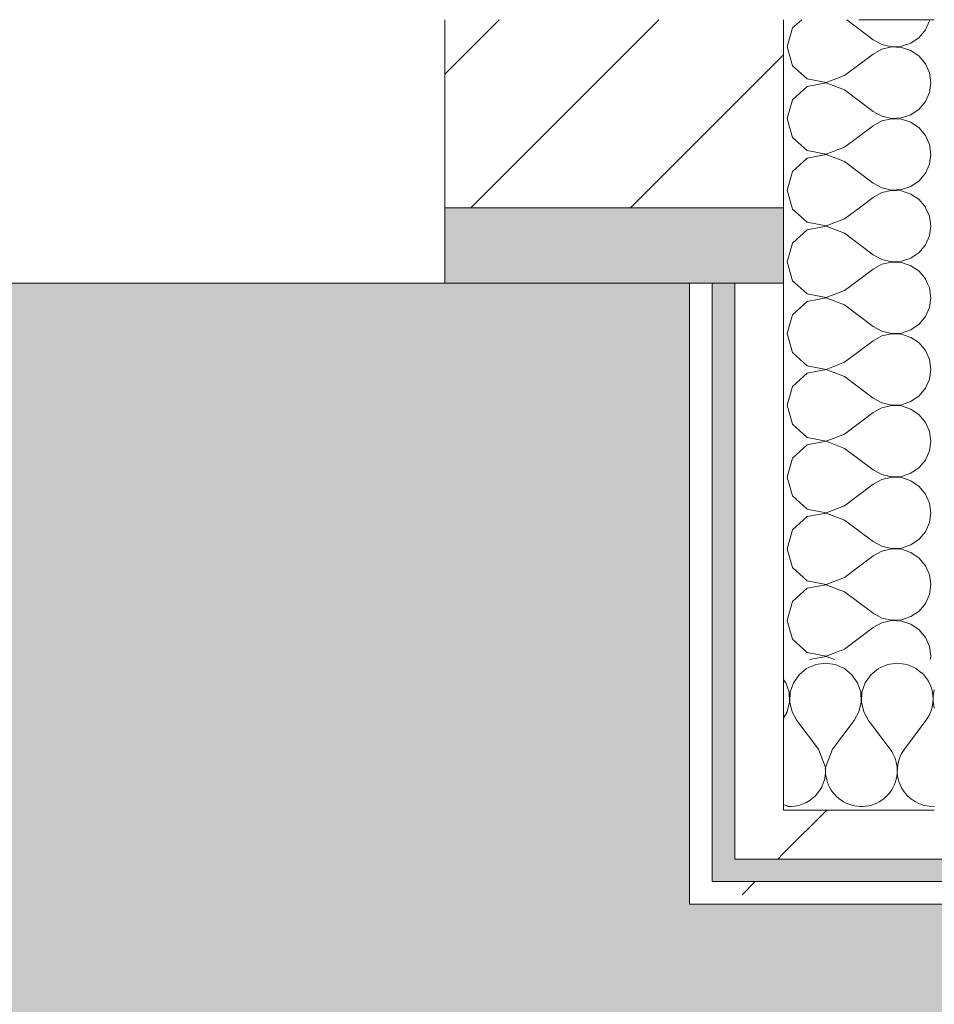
# Model space of a CAD drawing. Header units: millimetres. Extents: x -40968 to 13979, y -19284 to 4746.
# Tile 119 of 256: x -2214 to -1971, y -12531 to -12269. Entities that reach past the tile are written whole.
import ezdxf

# ---------------------------------------------------------------- set-up
doc = ezdxf.new("R2010")
doc.units = ezdxf.units.MM
doc.header["$MEASUREMENT"] = 0
doc.linetypes.add('Wipeout_Contour', pattern=[1000, 0, -1000])
for name, color, linetype in [('12_FAÇ_Façana', 7, 'Continuous'), ('Nuevo_08_E_Envans secs', 7, 'Continuous'), ('Nuevo_14_PAV_Soft Light Grey 0554', 7, 'Continuous'), ('Ventanas Archicad', 7, 'Continuous')]:
    doc.layers.add(name, color=color, linetype=linetype)
for name, color, linetype, lineweight, true_color in [('12_FAÇ_Façana_Pluma_Nº__176', 7, 'Continuous', 15, 0x93a0c6), ('Nuevo_08_E_Envans secs_Pluma_Nº__102', 7, 'Continuous', 5, 0xcccccc), ('Nuevo_08_E_Envans secs_Pluma_Nº__171', 171, 'Continuous', 13, 0xaaaaff), ('Nuevo_08_E_Envans secs_Pluma_Nº__177', 7, 'Continuous', 15, 0xf7e046), ('Nuevo_14_PAV_Soft Light Grey 0554_Pluma_Nº__245', 7, 'Continuous', 13, 0xe8e8e8)]:
    doc.layers.add(name, color=color, linetype=linetype, lineweight=lineweight, true_color=true_color)
for name, color, linetype, lineweight in [('12_FAÇ_Façana_Pluma_Nº__2', 8, 'Continuous', 5), ('12_FAÇ_Façana_Pluma_Nº__7', 7, 'Continuous', 5), ('Nuevo_08_E_Envans secs_Pluma_Nº__1', 7, 'Continuous', 5), ('Nuevo_12_FAÇ_Façana_Pluma_Nº__1', 7, 'Continuous', 5), ('Ventanas Archicad_Pluma_Nº__1', 7, 'Continuous', 5), ('Ventanas Archicad_Pluma_Nº__7', 7, 'Continuous', 5)]:
    doc.layers.add(name, color=color, linetype=linetype, lineweight=lineweight)
pattern_1 = [(45, (0, 0), (-183.848, 183.848), [195, -65]), (45, (7e-14, 183.85), (-183.848, 183.848), [195, -65])]

# ---------------------------------------------------------------- blocks, each defined once
blk = doc.blocks.new('Forjado_1_1', base_point=(-23046.79, -1194.06))
at = {"layer": 'Nuevo_14_PAV_Soft Light Grey 0554_Pluma_Nº__245', "linetype": 'Continuous', "lineweight": 0, "true_color": 0xe8e8e8}
h = blk.add_hatch(color=254, dxfattribs=at)
h.paths.add_polyline_path([(-23046.79, -1194.06), (-1631.11, -1193.63), (-1631.11, -6938.97), (-1556.11, -6938.97), (-1556.11, -7503.98), (-1616.26, -7503.98), (-1616.05, -11935.98), (-1564.89, -11935.98), (-1564.89, -12491.98), (-2024.11, -12491.98), (-2024.11, -12338.98), (-6997.39, -12338.98), (-6997.39, -12391.98), (-3637.68, -12391.98), (-3638.94, -13690.72), (-3644.87, -17130.96), (428.17, -17130.98), (428.89, -16788.98), (778.89, -16788.98), (778.35, -17142.97), (2622.91, -17145.82), (2623.01, -17079.79), (3389.91, -17080.98), (3389.61, -17276.98), (5489.84, -17280.21), (5489.84, -17141.49), (5763.89, -17141.49), (5763.89, -16738.98), (6378.89, -16738.98), (6378.89, -12488.98), (5778.89, -12488.98), (5779.74, -11938.87), (6782.11, -11938.85), (6782.11, -9207.42), (6082.11, -9207.42), (6016.11, -7504.98), (6016.11, -9073.42), (2073.42, -9073.42), (2073.42, -5267.32), (5998.89, -5267.32), (5998.89, -1708.98), (5884.89, -967.98), (7332.11, -967.98), (7332.11, 1999.55), (-28277.4, 1999.55), (-23028.39, 1969.01)])
h.paths.add_polyline_path([(492.89, -5267.32), (1951.42, -5267.32), (1951.42, -9073.42), (492.89, -9073.42)], flags=0)
at = {"layer": 'Nuevo_14_PAV_Soft Light Grey 0554_Pluma_Nº__245', "color": 254, "linetype": 'Continuous', "lineweight": 13, "true_color": 0xe8e8e8, "flags": 128}
blk.add_lwpolyline([(428.17, -17130.98), (-3644.87, -17130.96), (-3638.94, -13690.72), (-3637.68, -12391.98), (-6997.39, -12391.98), (-6997.39, -12338.98), (-2024.11, -12338.98), (-2024.11, -12491.98), (-1564.89, -12491.98), (-1564.89, -11935.98), (-1616.05, -11935.98), (-1616.26, -7503.98), (-1556.11, -7503.98), (-1556.11, -6938.97), (-1631.11, -6938.97), (-1631.11, -1193.63), (-23046.79, -1194.06)], dxfattribs=at)
blk = doc.blocks.new('Ventana Vertical Multi-Faja 27')
at = {"layer": 'Ventanas Archicad_Pluma_Nº__1', "color": 7, "linetype": 'Continuous', "lineweight": 5}
blk.add_line((-600, -250), (600, -250), dxfattribs=at)
at = {"layer": 'Ventanas Archicad_Pluma_Nº__7', "color": 7, "linetype": 'Continuous', "lineweight": 5}
for p, q in [((600, -180), (600, -230)), ((600, -230), (600, -250))]:
    blk.add_line(p, q, dxfattribs=at)
blk = doc.blocks.new('Muro_2_1', base_point=(-1681.11, -12338.98))
at = {"layer": '12_FAÇ_Façana_Pluma_Nº__176', "linetype": 'Continuous', "lineweight": 0, "true_color": 0x495063}
blk.add_hatch(color=251, dxfattribs=at).paths.add_polyline_path([(-2101.11, -12338.98), (-2011.11, -12338.98), (-2011.11, -12318.98), (-2101.11, -12318.98)])
at = {"layer": '12_FAÇ_Façana_Pluma_Nº__2', "linetype": 'Continuous', "lineweight": 5}
h = blk.add_hatch(dxfattribs=at)
h.set_pattern_fill('Ceramic_0001', color=8, style=0, pattern_type=2)
h.set_pattern_definition([(45, (0, 0), (-21.2132, 21.2132), [])])
h.paths.add_polyline_path([(-2011.11, -12268.98), (-2101.11, -12268.98), (-2101.11, -12318.98), (-2011.11, -12318.98)])
at = {"layer": '12_FAÇ_Façana_Pluma_Nº__7', "color": 7, "linetype": 'Continuous', "lineweight": 5}
for p, q in [((-2101.11, -12268.98), (-2101.11, -12318.98)), ((-2101.11, -12318.98), (-2011.11, -12318.98)), ((-2101.11, -12318.98), (-2101.11, -12338.98))]:
    blk.add_line(p, q, dxfattribs=at)
at = {"layer": '12_FAÇ_Façana_Pluma_Nº__7', "color": 7, "linetype": 'Continuous', "lineweight": 5, "flags": 128}
blk.add_lwpolyline([(-2101.11, -12338.98), (-2011.11, -12338.98)], dxfattribs=at)
at = {"layer": 'Nuevo_12_FAÇ_Façana_Pluma_Nº__1', "color": 7, "linetype": 'Continuous', "lineweight": 5}
for p, q in [((-2011.11, -12268.98), (-2011.11, -12318.98)), ((-2011.11, -12318.98), (-2011.11, -12338.98))]:
    blk.add_line(p, q, dxfattribs=at)
at = {"layer": 'Ventanas Archicad', "color": 253, "linetype": 'Continuous', "lineweight": 5, "true_color": 0xa4a4a6, "zscale": 1000}
blk.add_blockref('Ventana Vertical Multi-Faja 27', (-2701.11, -12088.98), dxfattribs=at)
blk = doc.blocks.new('*X378')
at = {"layer": 'Nuevo_08_E_Envans secs_Pluma_Nº__102', "color": 254, "linetype": 'Continuous', "lineweight": 5, "true_color": 0xcccccc}
for p, q in [((-2002.6, -12440.29), (-2005.01, -12441.35)), ((-2000, -12439.93), (-2002.6, -12440.29)), ((-1997.4, -12440.29), (-2000, -12439.93)), ((-1994.99, -12441.35), (-1997.4, -12440.29)), ((-1983.55, -12440.29), (-1985.96, -12441.35)), ((-1980.95, -12439.93), (-1983.55, -12440.29)), ((-1978.35, -12440.29), (-1980.95, -12439.93)), ((-1975.95, -12441.35), (-1978.35, -12440.29)), ((-2007.03, -12443.03), (-2008.52, -12445.19)), ((-2005.01, -12441.35), (-2007.03, -12443.03)), ((-1992.97, -12443.03), (-1994.99, -12441.35)), ((-1991.48, -12445.19), (-1992.97, -12443.03)), ((-1987.98, -12443.03), (-1989.47, -12445.19)), ((-1985.96, -12441.35), (-1987.98, -12443.03)), ((-1974.6, -12442.47), (-1975.95, -12441.35)), ((-2010.53, -12445.19), (-2011.11, -12444.35)), ((-2009.69, -12447.68), (-2010.53, -12445.19)), ((-2008.52, -12445.19), (-2009.36, -12447.68)), ((-1990.64, -12447.68), (-1991.48, -12445.19)), ((-1989.47, -12445.19), (-1990.31, -12447.68)), ((-2009.56, -12450.31), (-2009.69, -12447.68)), ((-2009.36, -12447.68), (-2009.49, -12450.31)), ((-1990.51, -12450.31), (-1990.64, -12447.68)), ((-1990.31, -12447.68), (-1990.44, -12450.31)), ((-2010.16, -12452.87), (-2009.56, -12450.31)), ((-2009.49, -12450.31), (-2008.89, -12452.87)), ((-1991.11, -12452.87), (-1990.51, -12450.31)), ((-1990.44, -12450.31), (-1989.84, -12452.87)), ((-2011.11, -12454.59), (-2010.16, -12452.87)), ((-2008.89, -12452.87), (-2007.62, -12455.17)), ((-1992.38, -12455.17), (-1991.11, -12452.87)), ((-1989.84, -12452.87), (-1988.57, -12455.17)), ((-2001.9, -12462.79), (-2007.62, -12455.17)), ((-1998.1, -12462.79), (-1992.38, -12455.17)), ((-1988.03, -12455.89), (-1988.57, -12455.17)), ((-2000.04, -12467.64), (-2001.9, -12462.79)), ((-1998.1, -12462.79), (-1999.96, -12467.64)), ((-2000.1, -12467.97), (-2000.04, -12467.64)), ((-1999.96, -12467.64), (-1999.93, -12467.8)), ((-2011.11, -12477.57), (-2010.02, -12477.88))]:
    blk.add_line(p, q, dxfattribs=at)
blk = doc.blocks.new('*X379')
at = {"layer": 'Nuevo_08_E_Envans secs_Pluma_Nº__102', "color": 254, "linetype": 'Continuous', "lineweight": 5, "true_color": 0xcccccc}
for p, q in [((-1982.86, -12462.79), (-1988.03, -12455.89)), ((-1979.05, -12462.79), (-1973.33, -12455.17))]:
    blk.add_line(p, q, dxfattribs=at)
for centre, start, end in [((-1980.95, -12449.45), 323.1301, 47.693), ((-1961.9, -12449.45), 165.1155, 194.8845), ((-1990.48, -12468.5), 176.054, 36.8699), ((-1971.43, -12468.5), 143.1301, 271.9229), ((-2009.52, -12468.5), 266.3092, 3.6908)]:
    blk.add_arc(centre, 9.52, start, end, dxfattribs=at)
blk = doc.blocks.new('Muro_126_1', base_point=(-2036.11, -12503.98))
at = {"color": 254, "linetype": 'Wipeout_Contour', "lineweight": 0, "ltscale": 37936.385427}
blk.add_wipeout([(-2011.11, -12478.98), (-2024.11, -12478.98), (-2024.11, -12491.98)], dxfattribs=at).dxf.layer = 'Nuevo_08_E_Envans secs'
at = {"color": 254, "linetype": 'Wipeout_Contour', "lineweight": 0, "ltscale": 37992.623748}
blk.add_wipeout([(-2030.11, -12497.98), (-2036.11, -12497.98), (-2036.11, -12503.98)], dxfattribs=at).dxf.layer = 'Nuevo_08_E_Envans secs'
at = {"layer": 'Nuevo_08_E_Envans secs_Pluma_Nº__171', "linetype": 'Continuous', "lineweight": 13, "true_color": 0xaaaaff}
h = blk.add_hatch(dxfattribs=at)
h.set_pattern_fill('Panellat_HPL_0001', color=161, style=0, pattern_type=2)
h.set_pattern_definition(pattern_1)
h.paths.add_polyline_path([(-2030.11, -12497.98), (-2036.11, -12497.98), (-2036.11, -12503.98)])
at = {"layer": 'Nuevo_08_E_Envans secs_Pluma_Nº__177', "linetype": 'Continuous', "lineweight": 15, "true_color": 0xf7e046}
h = blk.add_hatch(dxfattribs=at)
h.set_pattern_fill('Panellat_HPL_0001', color=53, style=0, pattern_type=2)
h.set_pattern_definition(pattern_1)
h.paths.add_polyline_path([(-2011.11, -12478.98), (-2024.11, -12478.98), (-2024.11, -12491.98)])
at = {"layer": 'Nuevo_08_E_Envans secs', "color": 7, "lineweight": 20}
blk.add_blockref('*X378', (0, 0), dxfattribs=at)
at = {"color": 254, "linetype": 'Wipeout_Contour', "lineweight": 0, "ltscale": 37948.291811}
blk.add_wipeout([(-2011.11, -12478.98), (-2024.11, -12491.98), (-2011.11, -12491.98)], dxfattribs=at).dxf.layer = 'Nuevo_08_E_Envans secs'
at = {"color": 254, "linetype": 'Wipeout_Contour', "lineweight": 0, "ltscale": 37998.730334}
blk.add_wipeout([(-2030.11, -12497.98), (-2036.11, -12503.98), (-2030.11, -12503.98)], dxfattribs=at).dxf.layer = 'Nuevo_08_E_Envans secs'
at = {"layer": 'Nuevo_08_E_Envans secs_Pluma_Nº__171', "linetype": 'Continuous', "lineweight": 13, "true_color": 0xaaaaff}
h = blk.add_hatch(dxfattribs=at)
h.set_pattern_fill('Panellat_HPL_0001', color=161, style=0, pattern_type=2)
h.set_pattern_definition(pattern_1)
h.paths.add_polyline_path([(-2030.11, -12497.98), (-2036.11, -12503.98), (-2030.11, -12503.98)])
at = {"layer": 'Nuevo_08_E_Envans secs_Pluma_Nº__177', "linetype": 'Continuous', "lineweight": 15, "true_color": 0xf7e046}
h = blk.add_hatch(dxfattribs=at)
h.set_pattern_fill('Panellat_HPL_0001', color=53, style=0, pattern_type=2)
h.set_pattern_definition(pattern_1)
h.paths.add_polyline_path([(-2011.11, -12478.98), (-2024.11, -12491.98), (-2011.11, -12491.98)])
at = {"layer": 'Nuevo_08_E_Envans secs_Pluma_Nº__1', "color": 7, "linetype": 'Continuous', "lineweight": 5}
blk.add_line((-2024.11, -12478.98), (-2024.11, -12491.98), dxfattribs=at)
at = {"layer": 'Nuevo_08_E_Envans secs_Pluma_Nº__1', "color": 7, "linetype": 'Continuous', "lineweight": 5, "flags": 128}
blk.add_lwpolyline([(-2036.11, -12503.98), (-2036.11, -12497.98)], dxfattribs=at)
at = {"color": 254, "linetype": 'Wipeout_Contour', "lineweight": 0, "ltscale": 50462.387691}
blk.add_wipeout([(-1577.89, -12478.98), (-2011.11, -12478.98), (-2011.11, -12491.98), (-1577.89, -12491.98)], dxfattribs=at).dxf.layer = 'Nuevo_08_E_Envans secs'
at = {"color": 254, "linetype": 'Wipeout_Contour', "lineweight": 0, "ltscale": 50525.081917}
blk.add_wipeout([(-1558.89, -12497.98), (-2030.11, -12497.98), (-2030.11, -12503.98), (-1558.89, -12503.98)], dxfattribs=at).dxf.layer = 'Nuevo_08_E_Envans secs'
at = {"layer": 'Nuevo_08_E_Envans secs_Pluma_Nº__171', "linetype": 'Continuous', "lineweight": 13, "true_color": 0xaaaaff}
h = blk.add_hatch(dxfattribs=at)
h.set_pattern_fill('Panellat_HPL_0001', color=161, style=0, pattern_type=2)
h.set_pattern_definition(pattern_1)
h.paths.add_polyline_path([(-1558.89, -12497.98), (-2030.11, -12497.98), (-2030.11, -12503.98), (-1558.89, -12503.98)])
at = {"layer": 'Nuevo_08_E_Envans secs_Pluma_Nº__177', "linetype": 'Continuous', "lineweight": 15, "true_color": 0xf7e046}
h = blk.add_hatch(dxfattribs=at)
h.set_pattern_fill('Panellat_HPL_0001', color=53, style=0, pattern_type=2)
h.set_pattern_definition(pattern_1)
h.paths.add_polyline_path([(-1577.89, -12478.98), (-2011.11, -12478.98), (-2011.11, -12491.98), (-1577.89, -12491.98)])
at = {"layer": 'Nuevo_08_E_Envans secs_Pluma_Nº__1', "color": 7, "linetype": 'Continuous', "lineweight": 5}
for p, q in [((-2011.11, -12438.98), (-2011.11, -12478.98)), ((-2011.11, -12478.98), (-1971.11, -12478.98)), ((-2030.11, -12491.98), (-2030.11, -12497.98)), ((-2024.11, -12491.98), (-2011.11, -12491.98)), ((-2011.11, -12491.98), (-1577.89, -12491.98)), ((-2030.11, -12497.98), (-2024.11, -12497.98)), ((-2024.11, -12497.98), (-1564.89, -12497.98))]:
    blk.add_line(p, q, dxfattribs=at)
at = {"layer": 'Nuevo_08_E_Envans secs_Pluma_Nº__1', "color": 7, "linetype": 'Continuous', "lineweight": 5, "flags": 128}
blk.add_lwpolyline([(-2036.11, -12503.98), (-1558.89, -12503.98)], dxfattribs=at)
at = {"layer": 'Nuevo_08_E_Envans secs', "color": 7, "lineweight": 20}
blk.add_blockref('*X379', (0, 0), dxfattribs=at)
blk = doc.blocks.new('*X386')
at = {"layer": 'Nuevo_08_E_Envans secs_Pluma_Nº__102', "color": 254, "linetype": 'Continuous', "lineweight": 5, "true_color": 0xcccccc}
for p, q in [((-2008.82, -12318.98), (-2008.73, -12319.29)), ((-2008.73, -12319.29), (-2004.89, -12322.8)), ((-1994.92, -12321.9), (-1991.01, -12318.98)), ((-1972.42, -12321.21), (-1973.41, -12318.98)), ((-2004.89, -12322.8), (-1999.78, -12323.77)), ((-1999.78, -12323.77), (-1994.92, -12321.9)), ((-1972.06, -12323.81), (-1972.42, -12321.21)), ((-2004.89, -12324.81), (-2008.73, -12328.33)), ((-1999.78, -12323.85), (-2004.89, -12324.81)), ((-1994.92, -12325.71), (-1999.78, -12323.85)), ((-1994.92, -12325.71), (-1987.3, -12331.43)), ((-1972.42, -12326.41), (-1972.06, -12323.81)), ((-2008.73, -12328.33), (-2010.16, -12333.33)), ((-1975.16, -12330.84), (-1973.48, -12328.82)), ((-1973.48, -12328.82), (-1972.42, -12326.41)), ((-1987.3, -12331.43), (-1985, -12332.7)), ((-1977.33, -12332.33), (-1975.16, -12330.84)), ((-2010.16, -12333.33), (-2008.73, -12338.34)), ((-1985, -12333.97), (-1987.3, -12335.24)), ((-1985, -12332.7), (-1982.44, -12333.29)), ((-1982.44, -12333.37), (-1985, -12333.97)), ((-1982.44, -12333.29), (-1979.82, -12333.17)), ((-1979.82, -12333.5), (-1982.44, -12333.37)), ((-1979.82, -12333.17), (-1977.33, -12332.33)), ((-1977.33, -12334.34), (-1979.82, -12333.5)), ((-1992.28, -12338.98), (-1987.3, -12335.24)), ((-1975.16, -12335.83), (-1977.33, -12334.34)), ((-1973.48, -12337.85), (-1975.16, -12335.83)), ((-2008.73, -12338.34), (-2008.04, -12338.98)), ((-1972.99, -12338.98), (-1973.48, -12337.85))]:
    blk.add_line(p, q, dxfattribs=at)
blk = doc.blocks.new('*X387')
at = {"layer": 'Nuevo_08_E_Envans secs_Pluma_Nº__102', "color": 254, "linetype": 'Continuous', "lineweight": 5, "true_color": 0xcccccc}
for p, q in [((-2008.73, -12271.18), (-2010.16, -12276.19)), ((-2006.32, -12268.98), (-2008.73, -12271.18)), ((-1994.38, -12268.98), (-1987.3, -12274.29)), ((-1973.48, -12271.67), (-1972.42, -12269.27)), ((-1972.42, -12269.27), (-1972.38, -12268.98)), ((-1977.33, -12275.19), (-1975.16, -12273.7)), ((-1975.16, -12273.7), (-1973.48, -12271.67)), ((-2010.16, -12276.19), (-2008.73, -12281.2)), ((-1987.3, -12274.29), (-1985, -12275.56)), ((-1985, -12275.56), (-1982.44, -12276.15)), ((-1982.44, -12276.23), (-1985, -12276.82)), ((-1982.44, -12276.15), (-1979.82, -12276.02)), ((-1979.82, -12276.36), (-1982.44, -12276.23)), ((-1979.82, -12276.02), (-1977.33, -12275.19)), ((-1977.33, -12277.2), (-1979.82, -12276.36)), ((-1994.92, -12283.81), (-1987.3, -12278.1)), ((-1985, -12276.82), (-1987.3, -12278.1)), ((-1975.16, -12278.68), (-1977.33, -12277.2)), ((-1973.48, -12280.71), (-1975.16, -12278.68)), ((-2008.73, -12281.2), (-2004.89, -12284.71)), ((-1972.42, -12283.11), (-1973.48, -12280.71)), ((-1999.78, -12285.68), (-1994.92, -12283.81)), ((-1972.06, -12285.71), (-1972.42, -12283.11)), ((-2004.89, -12286.72), (-2008.73, -12290.23)), ((-2004.89, -12284.71), (-1999.78, -12285.68)), ((-1999.78, -12285.75), (-2004.89, -12286.72)), ((-1994.92, -12287.62), (-1999.78, -12285.75)), ((-1972.42, -12288.32), (-1972.06, -12285.71)), ((-1994.92, -12287.62), (-1987.3, -12293.33)), ((-1973.48, -12290.72), (-1972.42, -12288.32)), ((-2008.73, -12290.23), (-2010.16, -12295.24)), ((-1975.16, -12292.74), (-1973.48, -12290.72)), ((-1987.3, -12293.33), (-1985, -12294.6)), ((-1985, -12294.6), (-1982.44, -12295.2)), ((-1979.82, -12295.07), (-1977.33, -12294.23)), ((-1977.33, -12294.23), (-1975.16, -12292.74)), ((-2010.16, -12295.24), (-2008.73, -12300.25)), ((-1994.92, -12302.86), (-1987.3, -12297.14)), ((-1985, -12295.87), (-1987.3, -12297.14)), ((-1982.44, -12295.28), (-1985, -12295.87)), ((-1982.44, -12295.2), (-1979.82, -12295.07)), ((-1979.82, -12295.4), (-1982.44, -12295.28)), ((-1977.33, -12296.24), (-1979.82, -12295.4)), ((-1975.16, -12297.73), (-1977.33, -12296.24)), ((-1973.48, -12299.75), (-1975.16, -12297.73)), ((-1972.42, -12302.16), (-1973.48, -12299.75)), ((-2008.73, -12300.25), (-2004.89, -12303.76)), ((-1972.06, -12304.76), (-1972.42, -12302.16)), ((-2004.89, -12303.76), (-1999.78, -12304.72)), ((-1999.78, -12304.8), (-2004.89, -12305.77)), ((-1999.78, -12304.72), (-1994.92, -12302.86)), ((-1994.92, -12306.67), (-1999.78, -12304.8)), ((-1972.42, -12307.36), (-1972.06, -12304.76)), ((-2004.89, -12305.77), (-2008.73, -12309.28)), ((-1994.92, -12306.67), (-1987.3, -12312.38)), ((-1973.48, -12309.77), (-1972.42, -12307.36)), ((-2008.73, -12309.28), (-2010.16, -12314.29)), ((-1975.16, -12311.79), (-1973.48, -12309.77)), ((-1987.3, -12312.38), (-1985, -12313.65)), ((-1977.33, -12313.28), (-1975.16, -12311.79)), ((-2010.16, -12314.29), (-2008.82, -12318.98)), ((-1985, -12314.92), (-1987.3, -12316.19)), ((-1985, -12313.65), (-1982.44, -12314.25)), ((-1982.44, -12314.32), (-1985, -12314.92)), ((-1982.44, -12314.25), (-1979.82, -12314.12)), ((-1979.82, -12314.45), (-1982.44, -12314.32)), ((-1979.82, -12314.12), (-1977.33, -12313.28)), ((-1977.33, -12315.29), (-1979.82, -12314.45)), ((-1975.16, -12316.78), (-1977.33, -12315.29)), ((-1991.01, -12318.98), (-1987.3, -12316.19)), ((-1973.48, -12318.8), (-1975.16, -12316.78)), ((-1973.41, -12318.98), (-1973.48, -12318.8))]:
    blk.add_line(p, q, dxfattribs=at)
blk = doc.blocks.new('*X388')
at = {"layer": 'Nuevo_08_E_Envans secs_Pluma_Nº__102', "color": 254, "linetype": 'Continuous', "lineweight": 5, "true_color": 0xcccccc}
for p, q in [((-2008.04, -12338.98), (-2004.89, -12341.85)), ((-1994.92, -12340.95), (-1992.28, -12338.98)), ((-1972.42, -12340.25), (-1972.99, -12338.98)), ((-2004.89, -12341.85), (-1999.78, -12342.82)), ((-1999.78, -12342.82), (-1994.92, -12340.95)), ((-1972.06, -12342.86), (-1972.42, -12340.25)), ((-2004.89, -12343.86), (-2008.73, -12347.37)), ((-1999.78, -12342.9), (-2004.89, -12343.86)), ((-1994.92, -12344.76), (-1999.78, -12342.9)), ((-1972.42, -12345.46), (-1972.06, -12342.86)), ((-1994.92, -12344.76), (-1987.3, -12350.48)), ((-1973.48, -12347.86), (-1972.42, -12345.46)), ((-2008.73, -12347.37), (-2010.16, -12352.38)), ((-1975.16, -12349.89), (-1973.48, -12347.86)), ((-2010.16, -12352.38), (-2008.73, -12357.39)), ((-1987.3, -12350.48), (-1985, -12351.75)), ((-1985, -12351.75), (-1982.44, -12352.34)), ((-1982.44, -12352.34), (-1979.82, -12352.22)), ((-1979.82, -12352.22), (-1977.33, -12351.38)), ((-1977.33, -12351.38), (-1975.16, -12349.89)), ((-1994.92, -12360), (-1987.3, -12354.29)), ((-1985, -12353.01), (-1987.3, -12354.29)), ((-1982.44, -12352.42), (-1985, -12353.01)), ((-1979.82, -12352.55), (-1982.44, -12352.42)), ((-1977.33, -12353.39), (-1979.82, -12352.55)), ((-1975.16, -12354.87), (-1977.33, -12353.39)), ((-1973.48, -12356.9), (-1975.16, -12354.87)), ((-2008.73, -12357.39), (-2004.89, -12360.9)), ((-1972.42, -12359.3), (-1973.48, -12356.9)), ((-1999.78, -12361.87), (-1994.92, -12360)), ((-1972.06, -12361.9), (-1972.42, -12359.3)), ((-2004.89, -12360.9), (-1999.78, -12361.87)), ((-1999.78, -12361.94), (-2004.89, -12362.91)), ((-1994.92, -12363.81), (-1999.78, -12361.94)), ((-1972.42, -12364.51), (-1972.06, -12361.9)), ((-2004.89, -12362.91), (-2008.73, -12366.42)), ((-1994.92, -12363.81), (-1987.3, -12369.52)), ((-1973.48, -12366.91), (-1972.42, -12364.51)), ((-2008.73, -12366.42), (-2010.16, -12371.43)), ((-1975.16, -12368.94), (-1973.48, -12366.91)), ((-1987.3, -12369.52), (-1985, -12370.8)), ((-1979.82, -12371.26), (-1977.33, -12370.42)), ((-1977.33, -12370.42), (-1975.16, -12368.94)), ((-2010.16, -12371.43), (-2008.73, -12376.44)), ((-1985, -12372.06), (-1987.3, -12373.33)), ((-1985, -12370.8), (-1982.44, -12371.39)), ((-1982.44, -12371.47), (-1985, -12372.06)), ((-1982.44, -12371.39), (-1979.82, -12371.26)), ((-1979.82, -12371.59), (-1982.44, -12371.47)), ((-1977.33, -12372.43), (-1979.82, -12371.59)), ((-1975.16, -12373.92), (-1977.33, -12372.43)), ((-1994.92, -12379.05), (-1987.3, -12373.33)), ((-1973.48, -12375.95), (-1975.16, -12373.92)), ((-1972.42, -12378.35), (-1973.48, -12375.95)), ((-2008.73, -12376.44), (-2004.89, -12379.95)), ((-1972.06, -12380.95), (-1972.42, -12378.35)), ((-2004.89, -12379.95), (-1999.78, -12380.91)), ((-1999.78, -12380.99), (-2004.89, -12381.96)), ((-1999.78, -12380.91), (-1994.92, -12379.05)), ((-1994.92, -12382.86), (-1999.78, -12380.99)), ((-1972.42, -12383.55), (-1972.06, -12380.95)), ((-2004.89, -12381.96), (-2008.73, -12385.47)), ((-1994.92, -12382.86), (-1987.3, -12388.57)), ((-1973.48, -12385.96), (-1972.42, -12383.55)), ((-2008.73, -12385.47), (-2010.16, -12390.48)), ((-1975.16, -12387.98), (-1973.48, -12385.96)), ((-1987.3, -12388.57), (-1985, -12389.84)), ((-1977.33, -12389.47), (-1975.16, -12387.98)), ((-2010.16, -12390.48), (-2008.73, -12395.48)), ((-1985, -12391.11), (-1987.3, -12392.38)), ((-1985, -12389.84), (-1982.44, -12390.44)), ((-1982.44, -12390.51), (-1985, -12391.11)), ((-1982.44, -12390.44), (-1979.82, -12390.31)), ((-1979.82, -12390.64), (-1982.44, -12390.51)), ((-1979.82, -12390.31), (-1977.33, -12389.47)), ((-1977.33, -12391.48), (-1979.82, -12390.64)), ((-1975.16, -12392.97), (-1977.33, -12391.48)), ((-1994.92, -12398.1), (-1987.3, -12392.38)), ((-1973.48, -12394.99), (-1975.16, -12392.97)), ((-2008.73, -12395.48), (-2004.89, -12398.99)), ((-1972.42, -12397.4), (-1973.48, -12394.99)), ((-2004.89, -12398.99), (-1999.78, -12399.96)), ((-1999.78, -12399.96), (-1994.92, -12398.1)), ((-1972.06, -12400), (-1972.42, -12397.4)), ((-2004.89, -12401.01), (-2008.73, -12404.52)), ((-1999.78, -12400.04), (-2004.89, -12401.01)), ((-1994.92, -12401.9), (-1999.78, -12400.04)), ((-1994.92, -12401.9), (-1987.3, -12407.62)), ((-1972.42, -12402.6), (-1972.06, -12400)), ((-2008.73, -12404.52), (-2010.16, -12409.52)), ((-1973.48, -12405.01), (-1972.42, -12402.6)), ((-1977.33, -12408.52), (-1975.16, -12407.03)), ((-1975.16, -12407.03), (-1973.48, -12405.01)), ((-2010.16, -12409.52), (-2008.73, -12414.53)), ((-1987.3, -12407.62), (-1985, -12408.89)), ((-1985, -12408.89), (-1982.44, -12409.49)), ((-1982.44, -12409.56), (-1985, -12410.16)), ((-1982.44, -12409.49), (-1979.82, -12409.36)), ((-1979.82, -12409.69), (-1982.44, -12409.56)), ((-1979.82, -12409.36), (-1977.33, -12408.52)), ((-1977.33, -12410.53), (-1979.82, -12409.69)), ((-1994.92, -12417.14), (-1987.3, -12411.43)), ((-1985, -12410.16), (-1987.3, -12411.43)), ((-1975.16, -12412.02), (-1977.33, -12410.53)), ((-1973.48, -12414.04), (-1975.16, -12412.02)), ((-2008.73, -12414.53), (-2004.89, -12418.04)), ((-1972.42, -12416.45), (-1973.48, -12414.04)), ((-1999.78, -12419.01), (-1994.92, -12417.14)), ((-1972.06, -12419.05), (-1972.42, -12416.45)), ((-2004.89, -12420.05), (-2008.73, -12423.56)), ((-2004.89, -12418.04), (-1999.78, -12419.01)), ((-1999.78, -12419.09), (-2004.89, -12420.05)), ((-1994.92, -12420.95), (-1999.78, -12419.09)), ((-1972.42, -12421.65), (-1972.06, -12419.05)), ((-1994.92, -12420.95), (-1987.3, -12426.67)), ((-1973.48, -12424.05), (-1972.42, -12421.65)), ((-2008.73, -12423.56), (-2010.16, -12428.57)), ((-1975.16, -12426.08), (-1973.48, -12424.05)), ((-1987.3, -12426.67), (-1985, -12427.94)), ((-1985, -12427.94), (-1982.44, -12428.53)), ((-1979.82, -12428.41), (-1977.33, -12427.57)), ((-1977.33, -12427.57), (-1975.16, -12426.08)), ((-2010.16, -12428.57), (-2008.73, -12433.58)), ((-1994.92, -12436.19), (-1987.3, -12430.48)), ((-1985, -12429.2), (-1987.3, -12430.48)), ((-1982.44, -12428.61), (-1985, -12429.2)), ((-1982.44, -12428.53), (-1979.82, -12428.41)), ((-1979.82, -12428.74), (-1982.44, -12428.61)), ((-1977.33, -12429.58), (-1979.82, -12428.74)), ((-1975.16, -12431.06), (-1977.33, -12429.58)), ((-1973.48, -12433.09), (-1975.16, -12431.06)), ((-1972.42, -12435.49), (-1973.48, -12433.09)), ((-2008.73, -12433.58), (-2004.89, -12437.09)), ((-1972.06, -12438.1), (-1972.42, -12435.49)), ((-2004.89, -12437.09), (-1999.78, -12438.06)), ((-1999.78, -12438.13), (-2004.23, -12438.98)), ((-1999.78, -12438.06), (-1994.92, -12436.19)), ((-1997.58, -12438.98), (-1999.78, -12438.13)), ((-1972.18, -12438.98), (-1972.06, -12438.1))]:
    blk.add_line(p, q, dxfattribs=at)
blk = doc.blocks.new('Muro_128_1', base_point=(-2036.11, -12338.98))
at = {"layer": '12_FAÇ_Façana_Pluma_Nº__7', "color": 7, "linetype": 'Continuous', "lineweight": 5}
blk.add_line((-1971.11, -12268.98), (-1991.11, -12268.98), dxfattribs=at)
at = {"layer": 'Nuevo_12_FAÇ_Façana_Pluma_Nº__1', "color": 7, "linetype": 'Continuous', "lineweight": 5}
blk.add_line((-2011.11, -12268.98), (-2011.11, -12318.98), dxfattribs=at)
at = {"layer": 'Nuevo_08_E_Envans secs', "color": 7, "lineweight": 20}
for name in ['*X387', '*X386']:
    blk.add_blockref(name, (0, 0), dxfattribs=at)
at = {"color": 254, "linetype": 'Wipeout_Contour', "lineweight": 0, "ltscale": 50335.234087}
blk.add_wipeout([(-2036.11, -12338.98), (-2036.11, -12497.98), (-2030.11, -12497.98), (-2030.11, -12338.98)], dxfattribs=at).dxf.layer = 'Nuevo_08_E_Envans secs'
at = {"layer": 'Nuevo_08_E_Envans secs_Pluma_Nº__171', "linetype": 'Continuous', "lineweight": 13, "true_color": 0xaaaaff}
h = blk.add_hatch(dxfattribs=at)
h.set_pattern_fill('Panellat_HPL_0001', color=161, style=0, pattern_type=2)
h.set_pattern_definition(pattern_1)
h.paths.add_polyline_path([(-2036.11, -12338.98), (-2036.11, -12497.98), (-2030.11, -12497.98), (-2030.11, -12338.98)])
at = {"layer": 'Nuevo_08_E_Envans secs_Pluma_Nº__1', "color": 7, "linetype": 'Continuous', "lineweight": 5}
for p, q in [((-2030.11, -12338.98), (-2030.11, -12491.98)), ((-2030.11, -12491.98), (-2030.11, -12497.98))]:
    blk.add_line(p, q, dxfattribs=at)
at = {"layer": 'Nuevo_08_E_Envans secs_Pluma_Nº__1', "color": 7, "linetype": 'Continuous', "lineweight": 5, "flags": 128}
for points in [[(-2036.11, -12338.98), (-2036.11, -12497.98)], [(-2036.11, -12338.98), (-2030.11, -12338.98)]]:
    blk.add_lwpolyline(points, dxfattribs=at)
at = {"color": 254, "linetype": 'Wipeout_Contour', "lineweight": 0, "ltscale": 50287.745568}
blk.add_wipeout([(-2024.11, -12338.98), (-2024.11, -12478.98), (-2011.11, -12478.98), (-2011.11, -12338.98)], dxfattribs=at).dxf.layer = 'Nuevo_08_E_Envans secs'
at = {"layer": 'Nuevo_08_E_Envans secs_Pluma_Nº__177', "linetype": 'Continuous', "lineweight": 15, "true_color": 0xf7e046}
h = blk.add_hatch(dxfattribs=at)
h.set_pattern_fill('Panellat_HPL_0001', color=53, style=0, pattern_type=2)
h.set_pattern_definition(pattern_1)
h.paths.add_polyline_path([(-2024.11, -12338.98), (-2024.11, -12478.98), (-2011.11, -12478.98), (-2011.11, -12338.98)])
at = {"layer": 'Nuevo_08_E_Envans secs_Pluma_Nº__1', "color": 7, "linetype": 'Continuous', "lineweight": 5}
for p, q in [((-2024.11, -12338.98), (-2024.11, -12478.98)), ((-2011.11, -12338.98), (-2011.11, -12438.98)), ((-2011.11, -12438.98), (-2011.11, -12478.98)), ((-2024.11, -12478.98), (-2024.11, -12491.98))]:
    blk.add_line(p, q, dxfattribs=at)
at = {"layer": 'Nuevo_08_E_Envans secs_Pluma_Nº__1', "color": 7, "linetype": 'Continuous', "lineweight": 5, "flags": 128}
for points in [[(-2030.11, -12338.98), (-2024.11, -12338.98)], [(-2024.11, -12338.98), (-2011.11, -12338.98)]]:
    blk.add_lwpolyline(points, dxfattribs=at)
at = {"layer": 'Nuevo_12_FAÇ_Façana_Pluma_Nº__1', "color": 7, "linetype": 'Continuous', "lineweight": 5}
blk.add_line((-2011.11, -12318.98), (-2011.11, -12338.98), dxfattribs=at)
at = {"layer": 'Nuevo_08_E_Envans secs', "color": 7, "lineweight": 20}
blk.add_blockref('*X388', (0, 0), dxfattribs=at)

msp = doc.modelspace()

# ---------------------------------------------------------------- block references
at = {"layer": '12_FAÇ_Façana', "color": 7, "lineweight": 20}
msp.add_blockref('Muro_2_1', (-1681.11, -12338.98), dxfattribs=at)
at = {"layer": 'Nuevo_14_PAV_Soft Light Grey 0554', "color": 254, "linetype": 'Continuous', "lineweight": 13, "true_color": 0xe8e8e8}
msp.add_blockref('Forjado_1_1', (-23046.79, -1194.06), dxfattribs=at)

# ---------------------------------------------------------------- next in the draw order: block references
at = {"layer": 'Nuevo_08_E_Envans secs', "color": 7, "lineweight": 20}
msp.add_blockref('Muro_126_1', (-2036.11, -12503.98), dxfattribs=at)

# ---------------------------------------------------------------- next in the draw order: block references
msp.add_blockref('Muro_128_1', (-2036.11, -12338.98), dxfattribs=at)

doc.saveas('drawing.dxf')
